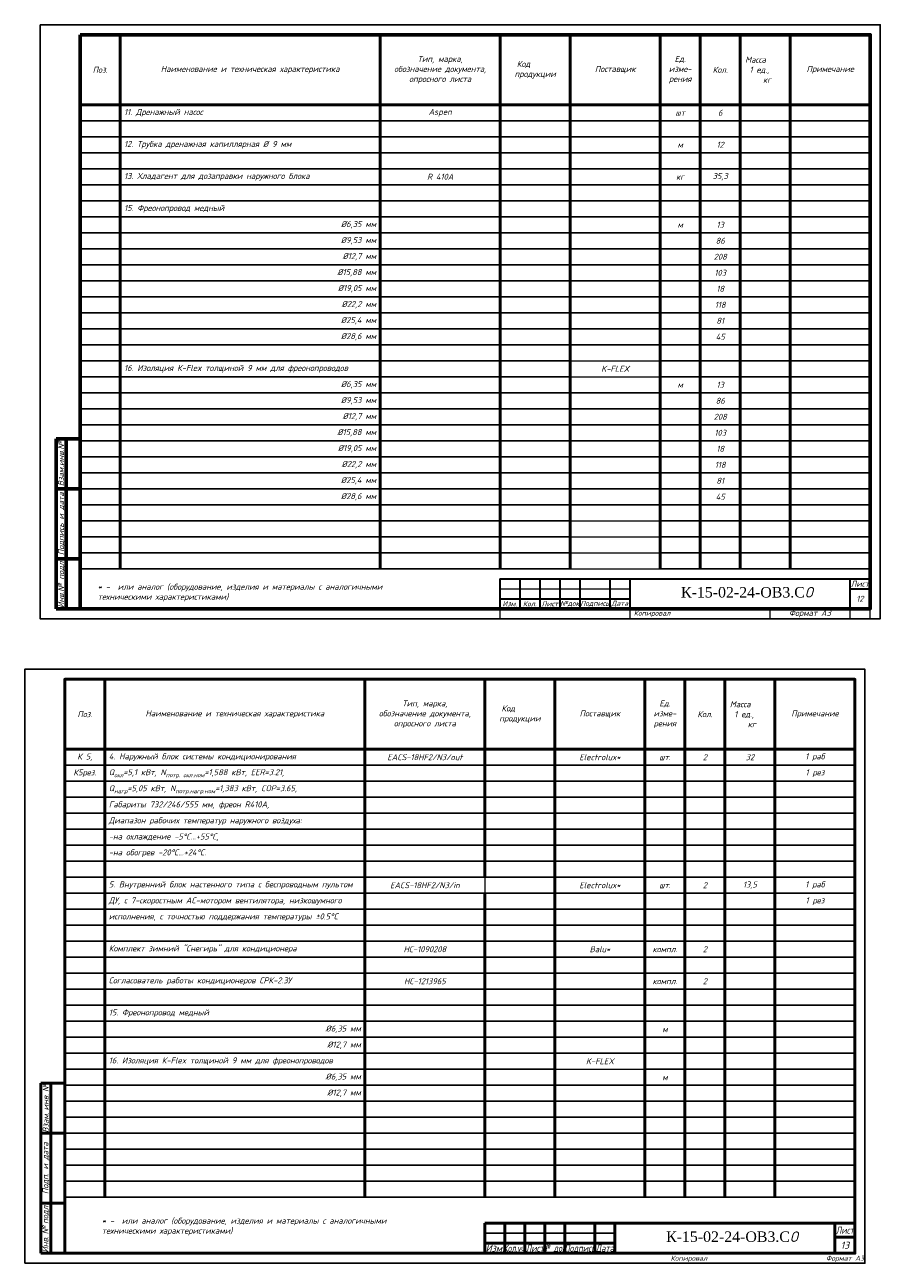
# Model space of a CAD drawing. Header units: millimetres. Extents: x 1968263 to 2088132, y -462280 to -24812.
# Tile 1 of 8: x 2041533 to 2084297, y -462280 to -400360. Entities that reach past the tile are written whole.
import ezdxf
from ezdxf.enums import TextEntityAlignment as Align

# ---------------------------------------------------------------- set-up
doc = ezdxf.new("R2010")
doc.units = ezdxf.units.MM
doc.header["$MEASUREMENT"] = 0
doc.layers.get('0').update_dxf_attribs({"lineweight": 18})
for name, color, linetype, lineweight in [('00_Штамп', 7, 'Continuous', 5), ('1 общий', 7, 'Continuous', 15), ('AP_штамп', 150, 'Continuous', 25)]:
    doc.layers.add(name, color=color, linetype=linetype, lineweight=lineweight)
doc.layers.add('ОВ формат + ОД', color=251, linetype='Continuous')
doc.styles.add('5', font='isocpeui.ttf', dxfattribs={"height": 350})
doc.styles.add('AP_штамп', font='isocpeui.ttf')
doc.styles.add('Iso300', font='isocpeui.ttf', dxfattribs={"height": 300})
doc.styles.add('MECH_GOST', font='isocpeui.ttf')
doc.styles.add('СГЕНЕРИР_СТИЛЬ_1', font='ARIALN.TTF')

# ---------------------------------------------------------------- blocks, each defined once
blk = doc.blocks.new('ИНВ №')
at = {"color": 7, "lineweight": 60, "ltscale": 10}
for p, q in [((-1200, 8500), (-1200, 0)), ((-700, 8500), (-700, 0)), ((0, 8500), (0, 0)), ((0, 6000), (-1200, 6000))]:
    blk.add_line(p, q, dxfattribs=at)
at = {"lineweight": 60, "ltscale": 10}
blk.add_line((0, 8500), (-1200, 8500), dxfattribs=at)
at = {"color": 7, "lineweight": 60}
for p, q in [((0, 8500), (-1200, 8500)), ((0, 2500), (-1200, 2500)), ((0, 0), (-1200, 0))]:
    blk.add_line(p, q, dxfattribs=at)
at = {"color": 7, "lineweight": -3, "style": 'Iso300'}
for s, p in [('Взам.инв.№', (-950, 7250)), ('Подпись и дата', (-950, 4250)), ('Инв.№ подл.', (-950, 1250))]:
    blk.add_text(s, height=300, rotation=90, dxfattribs=at).set_placement(p, align=Align.MIDDLE_CENTER)
blk = doc.blocks.new('*T36')
at = {"color": 0, "linetype": 'ByBlock', "lineweight": 50, "transparency": 16777216}
for p, q in [((0, 0), (39500, 0)), ((0, 0), (0, -3500)), ((2000, 0), (2000, -3500)), ((15000, 0), (15000, -3500)), ((21000, 0), (21000, -3500)), ((24500, 0), (24500, -3500)), ((29000, 0), (29000, -3500)), ((31000, 0), (31000, -3500)), ((33000, 0), (33000, -3500)), ((35500, 0), (35500, -3500)), ((39500, 0), (39500, -3500)), ((0, -3500), (39500, -3500))]:
    blk.add_line(p, q, dxfattribs=at)
at = {"color": 0, "transparency": 16777216, "attachment_point": 5, "style": 'Iso300'}
for s, insert, char_height, width in [('Тип, марка,\\Pобозначение документа,\\Pопросного листа', (18000, -1750), 300, 5700), ('Ед. изме- рения', (30000, -1750), 300, 1700), ('Поз.', (1000, -1750), 300, 1700), ('{\\H1.2x;Наименование и техническая характеристика }', (8500, -1750), 250, 12700), ('Код       продукции', (22750, -1750), 300, 3200), ('Поставщик', (26750, -1750), 300, 4200), ('Кол.', (32000, -1750), 300, 1700), ('Масса        1 ед.,       кг', (34250, -1750), 300, 2200), ('Примечание', (37500, -1750), 300, 3700)]:
    blk.add_mtext(s, dxfattribs=dict(at, insert=insert, char_height=char_height, width=width))
blk = doc.blocks.new('*T37')
at = {"color": 0, "linetype": 'ByBlock', "lineweight": 50, "transparency": 16777216}
for p, q in [((0, 0), (21000, 0)), ((0, 0), (0, -23200)), ((2000, 0), (2000, -23200)), ((15000, 0), (15000, -23200)), ((21000, 0), (21000, -23200)), ((24500, 0), (24500, -23200)), ((29000, 0), (39500, 0)), ((29000, 0), (29000, -23200)), ((31000, 0), (31000, -23200)), ((33000, 0), (33000, -23200)), ((35500, 0), (35500, -23200)), ((39500, 0), (39500, -23200))]:
    blk.add_line(p, q, dxfattribs=at)
at = {"color": 0, "linetype": 'ByBlock', "lineweight": 25, "transparency": 16777216}
for p, q in [((21000, 0), (29000, 0)), ((0, -800), (39500, -800)), ((0, -1600), (39500, -1600)), ((0, -2400), (39500, -2400)), ((0, -3200), (39500, -3200)), ((0, -4000), (39500, -4000)), ((0, -4800), (39500, -4800)), ((0, -5600), (39500, -5600)), ((0, -6400), (39500, -6400)), ((0, -7200), (39500, -7200)), ((0, -8000), (39500, -8000)), ((0, -8800), (39500, -8800)), ((0, -9600), (39500, -9600)), ((0, -10400), (39500, -10400)), ((0, -11200), (39500, -11200)), ((0, -12000), (39500, -12000)), ((0, -12800), (24500, -12800)), ((29000, -12800), (39500, -12800)), ((0, -13600), (24500, -13600)), ((29000, -13600), (39500, -13600)), ((0, -14400), (39500, -14400)), ((0, -15200), (39500, -15200)), ((0, -16000), (39500, -16000)), ((0, -16800), (39500, -16800)), ((0, -17600), (39500, -17600)), ((0, -18400), (39500, -18400)), ((0, -19200), (39500, -19200)), ((0, -20000), (39500, -20000)), ((0, -20800), (24500, -20800)), ((29000, -20800), (39500, -20800)), ((0, -21600), (24500, -21600)), ((29000, -21600), (39500, -21600)), ((0, -22400), (24500, -22400)), ((29000, -22400), (39500, -22400)), ((0, -23200), (24500, -23200)), ((29000, -23200), (39500, -23200))]:
    blk.add_line(p, q, dxfattribs=at)
at = {"color": 0, "linetype": 'ByBlock', "lineweight": 5, "transparency": 16777216}
for p, q in [((24500, -12800), (29000, -12800)), ((24500, -13600), (29000, -13600)), ((24500, -20800), (29000, -20800)), ((24500, -21600), (29000, -21600)), ((24500, -22400), (29000, -22400)), ((24500, -23200), (29000, -23200))]:
    blk.add_line(p, q, dxfattribs=at)
at = {"color": 0, "transparency": 16777216, "char_height": 300, "style": 'Iso300'}
for s, insert, width, attachment_point in [('11. Дренажный насос', (2200, -400), 12600, 4), ('Aspen', (18000, -400), 5900, 5), ('шт', (30000, -400), 1900, 5), ('6', (32000, -400), 1900, 5), ('12. Трубка дренажная капиллярная %%C 9 мм', (2200, -2000), 12600, 4), ('12', (32000, -2000), 1600, 5), ('м', (30000, -2000), 1900, 5), ('13. Хладагент для дозаправки наружного блока', (2200, -3600), 12600, 4), ('R 410А', (18000, -3600), 5900, 5), ('кг', (30000, -3600), 1900, 5), ('{\\C3;35,3}', (32000, -3600), 1600, 5), ('15. Фреонопровод медный   ', (2200, -5200), 12600, 4), ('                           {\\C3; %%C6,35 мм}', (14800, -6000), 12600, 6), ('м', (30000, -6000), 1600, 5), ('{\\C3;13}', (32000, -6000), 1600, 5), ('{\\C3;%%C9,53 мм}', (14800, -6800), 12600, 6), ('{\\C3;86}', (32000, -6800), 1600, 5), ('{\\C3;%%C12,7 мм }', (14800, -7600), 12600, 6), ('{\\C3;208}', (32000, -7600), 1600, 5), ('{\\C3;%%C15,88 мм}', (14800, -8400), 12600, 6), ('{\\C3;103}', (32000, -8400), 1600, 5), ('{\\C3;%%C19,05 мм }', (14800, -9200), 12600, 6), ('{\\C3;18}', (32000, -9200), 1600, 5), ('{\\C3;%%C22,2 мм}', (14800, -10000), 12600, 6), ('{\\C3;118}', (32000, -10000), 1600, 5), ('{\\C3;%%C25,4 мм}', (14800, -10800), 12600, 6), ('{\\C3;81}', (32000, -10800), 1600, 5), ('{\\C3;%%C28,6 мм}', (14800, -11600), 12600, 6), ('{\\C3;45}', (32000, -11600), 1600, 5), ('16. Изоляция К-Flex толщиной 9 мм для фреонопроводов ', (2200, -13200), 12600, 4), ('K-FLEX', (26750, -13200), 4400, 5), ('                           {\\C3; %%C6,35 мм}', (14800, -14000), 12600, 6), ('м', (30000, -14000), 1600, 5), ('{\\C3;13}', (32000, -14000), 1600, 5), ('{\\C3;%%C9,53 мм}', (14800, -14800), 12600, 6), ('{\\C3;86}', (32000, -14800), 1600, 5), ('{\\C3;%%C12,7 мм }', (14800, -15600), 12600, 6), ('{\\C3;208}', (32000, -15600), 1600, 5), ('{\\C3;%%C15,88 мм}', (14800, -16400), 12600, 6), ('{\\C3;103}', (32000, -16400), 1600, 5), ('{\\C3;%%C19,05 мм }', (14800, -17200), 12600, 6), ('{\\C3;18}', (32000, -17200), 1600, 5), ('{\\C3;%%C22,2 мм}', (14800, -18000), 12600, 6), ('{\\C3;118}', (32000, -18000), 1600, 5), ('{\\C3;%%C25,4 мм}', (14800, -18800), 12600, 6), ('{\\C3;81}', (32000, -18800), 1600, 5), ('{\\C3;%%C28,6 мм}', (14800, -19600), 12600, 6), ('{\\C3;45}', (32000, -19600), 1600, 5)]:
    blk.add_mtext(s, dxfattribs=dict(at, insert=insert, width=width, attachment_point=attachment_point))
blk = doc.blocks.new('*T59')
at = {"layer": 'AP_штамп', "color": 0, "linetype": 'Continuous', "lineweight": 30, "transparency": 16777216}
for p, q in [((0, 0), (6500, 0)), ((1000, 0), (1000, -1000)), ((2000, 0), (2000, -1000)), ((3000, 0), (3000, -1000)), ((4000, 0), (4000, -1000)), ((5500, 0), (5500, -1000)), ((17504, 0), (18500, 0)), ((17504, -500), (18500, -500)), ((2000, -1000), (3000, -1000)), ((4000, -1000), (5500, -1000))]:
    blk.add_line(p, q, dxfattribs=at)
at = {"layer": 'AP_штамп', "color": 0, "linetype": 'Continuous', "lineweight": 35, "transparency": 16777216}
for p, q in [((0, 0), (0, -1500)), ((6500, 0), (17504, 0)), ((6500, 0), (6500, -1500)), ((17504, 0), (17504, -1500)), ((18500, 0), (18500, -1500)), ((0, -1000), (2000, -1000)), ((1000, -1000), (1000, -1500)), ((2000, -1000), (2000, -1500)), ((3000, -1000), (4000, -1000)), ((3000, -1000), (3000, -1500)), ((4000, -1000), (4000, -1500)), ((5500, -1000), (6500, -1000)), ((5500, -1000), (5500, -1500)), ((0, -1500), (18500, -1500))]:
    blk.add_line(p, q, dxfattribs=at)
at = {"layer": 'AP_штамп', "color": 0, "linetype": 'Continuous', "lineweight": -2, "transparency": 16777216}
blk.add_line((0, -500), (6500, -500), dxfattribs=at)
at = {"layer": 'Defpoints', "color": 8, "linetype": 'ByBlock', "lineweight": 0, "transparency": 16777216}
for p, q in [((0, -1500), (0, -2000)), ((6500, -1500), (6500, -2000)), ((13500, -1500), (13500, -2000)), ((17504, -1500), (17504, -2000)), ((18500, -1500), (18500, -2000)), ((0, -2000), (18500, -2000))]:
    blk.add_line(p, q, dxfattribs=at)
at = {"layer": 'AP_штамп', "color": 0, "transparency": 16777216}
for s, insert, char_height, width, attachment_point, style in [('Лист', (18002, -250), 300, 995.46, 5, 'Iso300'), ('Изм.', (500, -1250), 250, 999, 5, 'AP_штамп'), ('Кол.', (1500, -1250), 250, 999, 5, 'AP_штамп'), ('Лист', (2500, -1250), 250, 999, 5, 'AP_штамп'), ('№док', (3500, -1250), 250, 999, 5, 'AP_штамп'), ('Подпись', (4750, -1250), 250, 1499, 5, 'AP_штамп'), ('Дата', (6000, -1250), 250, 999, 5, 'AP_штамп'), ('12', (18002, -1000), 300, 995.46, 5, 'Iso300'), ('Копировал', (6700, -1750), 250, 6600, 4, 'AP_штамп'), ('Формат А3', (15502, -1750), 300, 4002.54, 5, 'Iso300')]:
    blk.add_mtext(s, dxfattribs=dict(at, insert=insert, char_height=char_height, width=width, attachment_point=attachment_point, style=style))
blk = doc.blocks.new('*T60')
at = {"color": 0, "linetype": 'ByBlock', "lineweight": 50, "transparency": 16777216}
for p, q in [((0, 0), (2000, 0)), ((0, 0), (0, -22400)), ((2000, 0), (2000, -22400)), ((15000, 0), (39500, 0)), ((15000, 0), (15000, -22400)), ((21000, 0), (21000, -6400)), ((24500, 0), (24500, -22400)), ((29000, 0), (29000, -22400)), ((31000, 0), (31000, -22400)), ((33000, 0), (33000, -22400)), ((35500, 0), (35500, -22400)), ((39500, 0), (39500, -22400)), ((21000, -7200), (21000, -22400))]:
    blk.add_line(p, q, dxfattribs=at)
at = {"color": 0, "linetype": 'ByBlock', "lineweight": 25, "transparency": 16777216}
for p, q in [((2000, 0), (15000, 0)), ((0, -800), (39500, -800)), ((0, -1600), (39500, -1600)), ((0, -2400), (39500, -2400)), ((0, -3200), (39500, -3200)), ((0, -4000), (39500, -4000)), ((0, -4800), (39500, -4800)), ((0, -5600), (39500, -5600)), ((0, -6400), (39500, -6400)), ((0, -7200), (39500, -7200)), ((0, -8000), (39500, -8000)), ((0, -8800), (39500, -8800)), ((0, -9600), (39500, -9600)), ((0, -10400), (39500, -10400)), ((0, -11200), (39500, -11200)), ((0, -12000), (39500, -12000)), ((0, -12800), (39500, -12800)), ((0, -13600), (39500, -13600)), ((0, -14400), (39500, -14400)), ((0, -15200), (39500, -15200)), ((0, -16000), (24500, -16000)), ((29000, -16000), (39500, -16000)), ((0, -16800), (39500, -16800)), ((0, -17600), (39500, -17600)), ((0, -18400), (39500, -18400)), ((0, -19200), (39500, -19200)), ((0, -20000), (39500, -20000)), ((0, -20800), (39500, -20800)), ((0, -21600), (39500, -21600)), ((0, -22400), (39500, -22400))]:
    blk.add_line(p, q, dxfattribs=at)
at = {"color": 0, "lineweight": -2, "transparency": 16777216}
blk.add_line((21000, -6400), (21000, -7200), dxfattribs=at)
at = {"color": 0, "linetype": 'ByBlock', "lineweight": 5, "transparency": 16777216}
blk.add_line((24500, -16000), (29000, -16000), dxfattribs=at)
at = {"color": 0, "transparency": 16777216, "char_height": 300, "style": 'Iso300'}
for s, insert, width, attachment_point in [('К 5,', (1000, -400), 1900, 5), ('4. Наружный блок системы кондиционирования ', (2200, -400), 12600, 4), ('EACS-18HF2/N3/out', (18000, -400), 5900, 5), ('{\\C256;Electrolux}*', (26750, -400), 4100, 5), ('шт.', (30000, -400), 1900, 5), ('2', (32000, -400), 1600, 5), ('32', (34250, -400), 2400, 5), ('1 раб', (37500, -400), 3900, 5), ('К5рез.', (1000, -1200), 1900, 5), ('\\A1;Q{\\H0.7x;\\S^ охл;}=5,1 кВт, N{\\H0.7x;\\S^ потр. охл.ном;}=1,588 кВт, EER=3.21,', (2200, -1200), 12600, 4), ('1 рез', (37500, -1200), 3900, 5), ('\\A1;Q{\\H0.7x;\\S^ нагр;\\H1.42857x;=5,05 кВт,} N{\\H0.7x;\\S^ потр.нагр.ном;}=1,383 кВт, COP=3.65, ', (2200, -2000), 12600, 4), ('Габариты 732/246/555 мм, фреон R410А, ', (2200, -2800), 12600, 4), ('Диапазон рабочих температур наружного воздуха:', (2200, -3600), 12600, 4), ('-на охлаждение -5°С...+55°С,', (2200, -4400), 12600, 4), ('-на обогрев -20%%DС...+24%%DС.', (2200, -5200), 12600, 4), ('5. Внутренний блок настенного типа с беспроводным пультом ', (2200, -6800), 12600, 4), ('EACS-18HF2/N3/in', (18000, -6800), 5900, 5), ('{\\C256;Electrolux}*', (26750, -6800), 4100, 5), ('шт.', (30000, -6800), 1900, 5), ('2', (32000, -6800), 1600, 5), ('13,5', (34250, -6800), 2400, 5), ('1 раб', (37500, -6800), 3900, 5), ('ДУ, с 7-скоростным AC-мотором вентилятора, низкошумного ', (2200, -7600), 12600, 4), ('1 рез', (37500, -7600), 3900, 5), ('исполнения, с точностью поддержания температуры %%P0.5%%DC ', (2200, -8400), 12600, 4), ('Комплект зимний "Снегирь" для кондиционера', (2200, -10000), 12600, 4), ('НС-1090208', (18000, -10000), 5900, 5), ('{\\C256;Balu}*', (26750, -10000), 4100, 5), ('компл.', (30000, -10000), 1900, 5), ('2', (32000, -10000), 1900, 5), ('Согласователь работы кондиционеров СРК-2.3У', (2200, -11600), 12600, 4), ('НС-1213965', (18000, -11600), 5900, 5), ('компл.', (30000, -11600), 1900, 5), ('2', (32000, -11600), 1900, 5), ('15. Фреонопровод медный   ', (2200, -13200), 12600, 4), ('                           {\\C3; %%C6,35 мм}', (14800, -14000), 12600, 6), ('м', (30000, -14000), 1600, 5), ('{\\C3;%%C12,7 мм }', (14800, -14800), 12600, 6), ('16. Изоляция К-Flex толщиной 9 мм для фреонопроводов ', (2200, -15600), 12600, 4), ('K-FLEX', (26750, -15600), 4400, 5), ('                           {\\C3; %%C6,35 мм}', (14800, -16400), 12600, 6), ('м', (30000, -16400), 1600, 5), ('{\\C3;%%C12,7 мм }', (14800, -17200), 12600, 6)]:
    blk.add_mtext(s, dxfattribs=dict(at, insert=insert, width=width, attachment_point=attachment_point))
blk = doc.blocks.new('*T61')
at = {"color": 0, "linetype": 'ByBlock', "lineweight": 50, "transparency": 16777216}
for p, q in [((0, 0), (39500, 0)), ((0, 0), (0, -3500)), ((2000, 0), (2000, -3500)), ((15000, 0), (15000, -3500)), ((21000, 0), (21000, -3500)), ((24500, 0), (24500, -3500)), ((29000, 0), (29000, -3500)), ((31000, 0), (31000, -3500)), ((33000, 0), (33000, -3500)), ((35500, 0), (35500, -3500)), ((39500, 0), (39500, -3500)), ((0, -3500), (39500, -3500))]:
    blk.add_line(p, q, dxfattribs=at)
at = {"color": 0, "transparency": 16777216, "attachment_point": 5, "style": 'Iso300'}
for s, insert, char_height, width in [('Тип, марка,\\Pобозначение документа,\\Pопросного листа', (18000, -1750), 300, 5700), ('Ед. изме- рения', (30000, -1750), 300, 1700), ('Поз.', (1000, -1750), 300, 1700), ('{\\H1.2x;Наименование и техническая характеристика }', (8500, -1750), 250, 12700), ('Код       продукции', (22750, -1750), 300, 3200), ('Поставщик', (26750, -1750), 300, 4200), ('Кол.', (32000, -1750), 300, 1700), ('Масса        1 ед.,       кг', (34250, -1750), 300, 2200), ('Примечание', (37500, -1750), 300, 3700)]:
    blk.add_mtext(s, dxfattribs=dict(at, insert=insert, char_height=char_height, width=width))
blk = doc.blocks.new('Shtamp_Citic-BP1')
at = {"lineweight": 50}
for p, q in [((-175, 15), (-175, 0)), ((-165, 15), (-165, 0)), ((-155, 15), (-155, 0)), ((-145, 15), (-145, 0)), ((-130, 15), (-130, 0)), ((-120, 0), (-120, 15)), ((-10, 15), (-10, 0)), ((-10, 8), (0, 8)), ((-185, 5), (-120, 5))]:
    blk.add_line(p, q, dxfattribs=at)
at = {"lineweight": 25}
blk.add_line((-185, 10), (-120, 10), dxfattribs=at)
at = {"lineweight": 50}
blk.add_lwpolyline([(-185, 15), (0, 15), (0, 0), (-185, 0)], close=True, dxfattribs=at)
at = {"style": '5'}
for s, width, p in [('Лист', 0.8, (-5, 11.5)), ('Кол.уч.', 0.67, (-170, 2.5)), ('Лист', 0.8, (-160, 2.5)), ('№ док.', 0.7, (-150, 2.5)), ('Подпись', 0.8, (-137.5, 2.5)), ('Дата', 0.75, (-125, 2.5))]:
    blk.add_text(s, height=3.5, dxfattribs=dict(at, width=width)).set_placement(p, align=Align.MIDDLE_CENTER)
blk.add_text('Изм.', height=3.5, dxfattribs=at).set_placement((-180, 2.5), align=Align.MIDDLE_CENTER)
at = {"ltscale": 100, "style": '5'}
blk.add_attdef('SHIFR2', text='', height=5, dxfattribs=at).set_placement((-65, 7.5), align=Align.MIDDLE_CENTER)
at = {"ltscale": 100, "style": '5', "width": 0.8}
blk.add_attdef('LIST2', text='', height=3.5, dxfattribs=at).set_placement((-5, 4), align=Align.MIDDLE_CENTER)
blk = doc.blocks.new('*U45')
at = {"linetype": 'Continuous', "lineweight": 50}
for p, q in [((8, 5), (8, 90)), ((8, 90), (20, 90)), ((13, 5), (13, 90)), ((8, 65), (20, 65)), ((8, 30), (20, 30)), ((20, 5), (8, 5))]:
    blk.add_line(p, q, dxfattribs=at)
at = {"linetype": 'Continuous', "lineweight": 25}
blk.add_lwpolyline([(0, 0), (420, 0), (420, 297), (0, 297), (0, 0)], dxfattribs=at)
at = {"linetype": 'Continuous', "lineweight": 50}
blk.add_lwpolyline([(20, 5), (415, 5), (415, 292), (20, 292), (20, 5)], dxfattribs=at)
at = {"linetype": 'Continuous', "lineweight": 25, "style": 'MECH_GOST'}
blk.add_text('Копировал', height=2.5, dxfattribs=at).set_placement((332, 1.25), align=Align.CENTER)
at = {"ltscale": 100, "char_height": 3, "attachment_point": 5, "rotation": 90, "style": 'MECH_GOST'}
for s, insert, width in [('\\pt3;Взам.{\\H0.5x; }инв.{\\H0.5x; }№', (10.5, 77.5), 25), ('\\pt3;Подп. и дата', (10.5, 47.5), 35), ('\\pt3;Инв.{\\H0.5x; }№{\\H0.5x; }подл.', (10.5, 17.5), 25)]:
    blk.add_mtext(s, dxfattribs=dict(at, insert=insert, width=width))
at = {"ltscale": 100, "style": 'MECH_GOST'}
for tag, p in [('Взам. инв.№', (16.5, 77.5)), ('Подп. и дата', (16.5, 47.5)), ('Инв.№ подл.', (16.5, 17.5))]:
    blk.add_attdef(tag, text='', height=3, rotation=90, dxfattribs=at).set_placement(p, align=Align.MIDDLE_CENTER)
for tag, p in [('Копировал', (348.5, 1.25)), ('Формат', (400.5, 1.25))]:
    blk.add_attdef(tag, p, '', height=2.5, dxfattribs=at)

msp = doc.modelspace()

# ---------------------------------------------------------------- linework, layer by layer
at = {"layer": 'ОВ формат + ОД', "color": 251}
msp.add_lwpolyline([(2042297, -400360), (2084297, -400360), (2084297, -430060), (2042297, -430060)], close=True, dxfattribs=at)
at = {"layer": 'ОВ формат + ОД', "color": 251, "lineweight": 60, "ltscale": 10}
msp.add_lwpolyline([(2044297, -400860), (2083797, -400860), (2083797, -429560), (2044297, -429560)], close=True, dxfattribs=at)

# ---------------------------------------------------------------- block references
for name, p in [('*T36', (2044297, -400860)), ('*T37', (2044297, -404360)), ('*T59', (2065279, -428060)), ('*T61', (2043533, -433080)), ('*T60', (2043533, -436580))]:
    msp.add_blockref(name, p)
at = {"color": 0}
ref = msp.add_blockref('Shtamp_Citic-BP1', (2083033, -461780), dxfattribs=dict(at, xscale=100, yscale=100, zscale=100))
ref.add_attrib('LIST2', '13', dxfattribs={"ltscale": 100, "height": 350, "style": '5'}).set_placement((2082533, -461380), align=Align.MIDDLE_CENTER)
at = {"layer": 'ОВ формат + ОД', "color": 251}
msp.add_blockref('ИНВ №', (2044297, -429560), dxfattribs=at)
at = {"layer": 'ОВ формат + ОД', "color": 251, "lineweight": 60, "ltscale": 10, "xscale": 100, "yscale": 100, "zscale": 100}
msp.add_blockref('*U45', (2041533, -462280), dxfattribs=at).add_auto_attribs({'Формат': 'Формат А3'})

# ---------------------------------------------------------------- texts
at = {"layer": '00_Штамп', "linetype": 'Continuous', "char_height": 525.002, "attachment_point": 7, "style": 'СГЕНЕРИР_СТИЛЬ_1'}
for insert in [(2074020, -429007), (2073274, -461226)]:
    msp.add_mtext('\\A1;{\\fGOST Common|b0|i1|c204|p34; \\fTimes New Roman|b0|i0|c204|p18;К-15-02-24-ОВ3.С\\fGOST Common|b0|i1|c204|p34;О}', dxfattribs=dict(at, insert=insert))
at = {"layer": '1 общий', "char_height": 300, "width": 15183.07, "attachment_point": 1, "style": 'Iso300'}
for insert in [(2045178, -428308), (2045384, -460004)]:
    msp.add_mtext('* -  или аналог (оборудование, изделия и материалы с аналогичными техническими характеристиками)', dxfattribs=dict(at, insert=insert))

doc.saveas('drawing.dxf')
